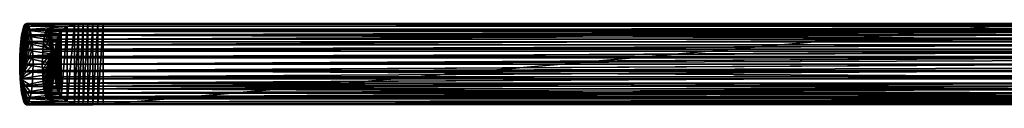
# Model space of a CAD drawing. Header units: centimetres. Extents: x -17 to 171, y -40 to -25.
# Tile 1 of 256: x -17.2 to 2.17, y -32.84 to -31.24. Entities that reach past the tile are written whole.
import ezdxf

# ---------------------------------------------------------------- set-up
doc = ezdxf.new("R2010")
doc.units = ezdxf.units.CM
doc.layers.add('192', color=7, linetype='Continuous', true_color=0x390888)

msp = doc.modelspace()

# ---------------------------------------------------------------- meshes
at = {"layer": '192', "color": 254, "true_color": 0xcad1ee}
mesh = msp.add_polyface(dxfattribs=at)
corners = [(-17.182, -31.606, 45.566), (-16.503, -31.761, 45.373), (-17.194, -31.749, 45.493), (-16.044, -31.252, 45.935), (-17.096, -31.257, 46.083), (-17.072, -31.244, 46.227), (-16.272, -31.306, 45.78), (-17.12, -31.3, 45.936), (-17.201, -31.898, 45.451), (-16.513, -32.044, 45.322), (-17.204, -32.044, 45.438), (-16.512, -31.949, 45.328), (-16.509, -31.854, 45.345), (-17.144, -31.374, 45.795), (-16.386, -31.391, 45.643), (-16.426, -31.449, 45.576), (-17.165, -31.478, 45.669), (-16.456, -31.514, 45.515), (-16.478, -31.589, 45.46), (-16.493, -31.672, 45.412), (-16.949, -31.749, 46.96), (-17.194, -32.338, 45.493), (-16.942, -31.898, 47.003), (-16.961, -31.606, 46.887), (-16.978, -31.478, 46.785), (-16.999, -31.374, 46.658), (-17.023, -31.3, 46.517), (-17.047, -31.257, 46.37), (-17.072, -31.244, 46.227), (-17.096, -31.257, 46.083), (-17.12, -31.3, 45.936), (-17.144, -31.374, 45.795), (-17.165, -31.478, 45.669), (-17.182, -31.606, 45.566), (-17.194, -31.749, 45.493), (-17.201, -31.898, 45.451), (-17.047, -31.257, 46.37), (-15.767, -31.244, 46.008), (-17.072, -31.244, 46.227), (-16.512, -32.138, 45.328), (-16.478, -31.589, 45.46), (-16.509, -32.233, 45.345), (-16.513, -32.044, 45.322), (-16.512, -31.949, 45.328), (-16.509, -31.854, 45.345)]
mesh.append_faces([[corners[k] for k in face] for face in [(0, 1, 2), (3, 4, 5), (6, 7, 4), (8, 9, 10), (8, 11, 9), (8, 12, 11), (2, 12, 8), (2, 1, 12), (6, 13, 7), (14, 13, 6), (15, 13, 14), (15, 16, 13), (17, 16, 15), (18, 16, 17), (18, 0, 16), (19, 0, 18), (1, 0, 19), (20, 21, 22), (23, 21, 20), (24, 21, 23), (25, 21, 24), (26, 21, 25), (27, 21, 26), (28, 21, 27), (29, 21, 28), (30, 21, 29), (31, 21, 30), (32, 21, 31), (33, 21, 32), (34, 21, 33), (35, 21, 34), (36, 37, 38), (39, 40, 41), (42, 40, 39), (43, 40, 42), (44, 40, 43)]], dxfattribs={"color": 254})
mesh = msp.add_polyface(dxfattribs=at)
corners = [(-15.862, -31.244, 45.995), (-17.072, -31.244, 46.227), (-15.767, -31.244, 46.008), (-17.072, -32.844, 46.227), (-15.862, -32.843, 45.995), (-15.767, -32.844, 46.008), (-15.955, -32.841, 45.97), (-15.955, -31.247, 45.97), (-16.044, -31.252, 45.935), (-16.044, -32.835, 45.935), (-17.096, -32.83, 46.083), (-16.128, -32.824, 45.891), (-16.128, -31.263, 45.891), (-17.096, -31.257, 46.083), (-16.272, -31.306, 45.78), (-15.664, -32.843, 46.01), (-17.047, -32.83, 46.37), (-15.767, -32.844, 46.008), (-17.047, -31.257, 46.37), (-15.664, -31.244, 46.01), (-15.767, -31.244, 46.008), (-15.563, -31.244, 46), (-15.563, -32.843, 46), (-16.478, -31.589, 45.46), (-16.503, -31.761, 45.373), (-16.493, -31.672, 45.412), (-15.862, -32.843, 45.995), (-15.862, -31.244, 45.995), (-15.767, -31.244, 46.008), (-15.955, -32.841, 45.97), (-15.955, -31.247, 45.97), (-16.044, -32.835, 45.935), (-16.044, -31.252, 45.935), (-16.128, -32.824, 45.891), (-16.128, -31.263, 45.891), (-16.272, -32.782, 45.78), (-16.272, -31.306, 45.78), (-16.386, -32.697, 45.643), (-16.386, -31.391, 45.643), (-16.426, -32.638, 45.576), (-16.456, -32.573, 45.515), (-16.426, -31.449, 45.576), (-16.478, -32.498, 45.46), (-16.456, -31.514, 45.515), (-16.493, -32.415, 45.412), (-16.503, -32.326, 45.373), (-16.509, -32.233, 45.345), (-16.509, -31.854, 45.345)]
mesh.append_faces([[corners[k] for k in face] for face in [(0, 1, 2), (3, 4, 5), (3, 6, 4), (7, 1, 0), (8, 1, 7), (3, 9, 6), (10, 11, 9), (12, 13, 8), (14, 13, 12), (15, 16, 17), (18, 19, 20), (18, 21, 19), (22, 16, 15), (23, 24, 25), (26, 27, 28), (29, 27, 26), (29, 30, 27), (31, 30, 29), (31, 32, 30), (33, 32, 31), (33, 34, 32), (35, 34, 33), (35, 36, 34), (37, 36, 35), (37, 38, 36), (39, 38, 37), (40, 38, 39), (40, 41, 38), (42, 41, 40), (42, 43, 41), (44, 43, 42), (45, 43, 44), (45, 23, 43), (46, 23, 45), (24, 23, 47)]], dxfattribs={"color": 254})
mesh = msp.add_polyface(dxfattribs=at)
corners = [(2.535, -32.843, 42.969), (-17.047, -32.83, 46.37), (-15.563, -32.843, 46), (-17.047, -31.257, 46.37), (2.535, -31.244, 42.969), (-15.563, -31.244, 46), (26.373, -32.787, 39.25), (-17.023, -32.787, 46.517), (26.397, -32.713, 39.391), (-16.999, -32.713, 46.658), (-16.978, -32.609, 46.785), (26.435, -32.481, 39.62), (-16.961, -32.481, 46.887), (26.447, -32.338, 39.693), (-16.949, -32.338, 46.96), (26.454, -32.189, 39.736), (-16.942, -32.189, 47.003), (26.456, -32.044, 39.749), (-16.939, -32.044, 47.016), (26.454, -31.898, 39.736), (-16.942, -31.898, 47.003), (26.447, -31.749, 39.693), (-16.949, -31.749, 46.96), (26.435, -31.606, 39.62), (-16.961, -31.606, 46.887), (-16.978, -31.478, 46.785), (26.397, -31.374, 39.391), (-16.999, -31.374, 46.658), (26.373, -31.3, 39.25), (-17.023, -31.3, 46.517), (18.743, -31.247, 40.308), (26.348, -31.257, 39.103), (-15.664, -32.843, 46.01), (-15.563, -31.244, 46), (-15.563, -32.843, 46), (-15.664, -31.244, 46.01), (-15.767, -32.844, 46.008), (-15.767, -31.244, 46.008), (-15.862, -32.843, 45.995), (2.633, -31.244, 42.946), (2.535, -32.843, 42.969), (2.535, -31.244, 42.969), (2.633, -32.843, 42.946), (2.73, -31.244, 42.911), (2.73, -32.844, 42.911), (2.816, -31.244, 42.867), (2.816, -32.843, 42.867), (2.896, -31.247, 42.813), (2.896, -32.841, 42.813), (2.969, -31.252, 42.751), (2.969, -32.835, 42.751), (3.033, -31.263, 42.682), (3.033, -32.824, 42.682), (2.535, -31.244, 42.969), (-15.563, -32.843, 46), (-15.563, -31.244, 46), (2.535, -32.843, 42.969)]
mesh.append_faces([[corners[k] for k in face] for face in [(0, 1, 2), (3, 4, 5), (6, 7, 1), (8, 9, 7), (8, 10, 9), (11, 12, 10), (13, 14, 12), (15, 16, 14), (17, 18, 16), (19, 20, 18), (21, 22, 20), (23, 24, 22), (23, 25, 24), (26, 27, 25), (28, 29, 27), (3, 30, 4), (31, 3, 29), (32, 33, 34), (32, 35, 33), (36, 35, 32), (36, 37, 35), (38, 37, 36), (39, 40, 41), (39, 42, 40), (43, 42, 39), (43, 44, 42), (45, 44, 43), (45, 46, 44), (47, 46, 45), (47, 48, 46), (49, 48, 47), (49, 50, 48), (51, 50, 49), (51, 52, 50), (53, 54, 55), (54, 53, 56)]], dxfattribs={"color": 254})
mesh = msp.add_polyface(dxfattribs=at)
corners = [(18.243, -31.244, 40.313), (2.816, -31.244, 42.867), (2.73, -31.244, 42.911), (18.032, -31.248, 40.267), (2.896, -31.247, 42.813), (17.835, -31.265, 40.195), (2.969, -31.252, 42.751), (3.033, -31.263, 42.682), (17.652, -31.305, 40.1), (3.133, -31.306, 42.53), (17.485, -31.382, 39.984), (3.196, -31.391, 42.364), (17.356, -31.495, 39.871), (3.213, -31.449, 42.287), (17.305, -31.569, 39.817), (3.221, -31.514, 42.22), (17.262, -31.652, 39.77), (3.223, -31.589, 42.161), (3.222, -31.672, 42.11), (17.23, -31.743, 39.731), (3.219, -31.761, 42.07), (17.207, -31.841, 39.702), (3.216, -31.854, 42.042), (17.194, -31.942, 39.684), (3.213, -31.949, 42.025), (17.19, -32.044, 39.678), (3.212, -32.044, 42.019), (2.633, -31.244, 42.946), (18.497, -31.246, 40.33), (2.73, -31.244, 42.911), (26.348, -32.83, 39.103), (-17.047, -32.83, 46.37), (2.535, -32.843, 42.969), (3.223, -32.498, 42.161), (3.219, -32.326, 42.07), (3.222, -32.415, 42.11), (3.133, -31.306, 42.53), (3.033, -32.824, 42.682), (3.033, -31.263, 42.682), (3.133, -32.782, 42.53), (3.196, -31.391, 42.364), (3.196, -32.697, 42.364), (3.213, -31.449, 42.287), (3.221, -31.514, 42.22), (3.213, -32.638, 42.287), (3.223, -31.589, 42.161), (3.221, -32.573, 42.22), (3.222, -31.672, 42.11), (3.219, -31.761, 42.07), (3.216, -31.854, 42.042), (3.213, -31.949, 42.025), (3.212, -32.044, 42.019), (3.213, -32.138, 42.025), (3.216, -32.233, 42.042)]
mesh.append_faces([[corners[k] for k in face] for face in [(0, 1, 2), (3, 4, 1), (5, 6, 4), (5, 7, 6), (8, 9, 7), (10, 11, 9), (12, 13, 11), (14, 15, 13), (16, 17, 15), (16, 18, 17), (19, 20, 18), (21, 22, 20), (23, 24, 22), (25, 26, 24), (27, 28, 29), (30, 31, 32), (33, 34, 35), (36, 37, 38), (36, 39, 37), (40, 39, 36), (40, 41, 39), (42, 41, 40), (43, 41, 42), (43, 44, 41), (45, 44, 43), (45, 46, 44), (47, 46, 45), (48, 46, 47), (48, 33, 46), (49, 33, 48), (50, 33, 49), (51, 33, 50), (52, 33, 51), (53, 33, 52), (34, 33, 53)]], dxfattribs={"color": 254})
mesh = msp.add_polyface(dxfattribs=at)
corners = [(2.816, -32.843, 42.867), (26.324, -32.844, 38.96), (2.73, -32.844, 42.911), (2.896, -32.841, 42.813), (2.969, -32.835, 42.751), (17.23, -31.743, 39.731), (3.222, -31.672, 42.11), (17.262, -31.652, 39.77), (17.207, -31.841, 39.702), (3.219, -31.761, 42.07), (17.194, -31.942, 39.684), (3.216, -31.854, 42.042), (3.033, -32.824, 42.682), (26.3, -32.83, 38.816), (3.133, -32.782, 42.53), (3.196, -32.697, 42.364), (26.252, -32.713, 38.528), (3.213, -32.638, 42.287), (3.221, -32.573, 42.22), (26.231, -32.609, 38.402), (3.223, -32.498, 42.161), (3.222, -32.415, 42.11), (26.214, -32.481, 38.299), (3.219, -32.326, 42.07), (26.201, -32.338, 38.226), (3.216, -32.233, 42.042), (26.194, -32.189, 38.184), (3.213, -32.138, 42.025), (3.212, -32.044, 42.019), (26.192, -32.044, 38.171), (17.19, -32.044, 39.678), (3.213, -31.949, 42.025), (-17.047, -31.257, 46.37), (26.348, -31.257, 39.103), (18.743, -31.247, 40.308), (26.348, -32.83, 39.103), (2.633, -32.843, 42.946), (2.73, -32.844, 42.911), (2.535, -32.843, 42.969), (2.535, -31.244, 42.969), (2.633, -31.244, 42.946), (26.373, -32.787, 39.25), (-17.047, -32.83, 46.37), (26.397, -32.713, 39.391), (-17.023, -32.787, 46.517), (26.418, -32.609, 39.518), (-16.978, -32.609, 46.785), (26.435, -32.481, 39.62), (26.447, -32.338, 39.693), (-16.961, -32.481, 46.887), (26.454, -32.189, 39.736), (-16.949, -32.338, 46.96), (26.456, -32.044, 39.749), (-16.942, -32.189, 47.003), (26.454, -31.898, 39.736), (-16.939, -32.044, 47.016), (26.447, -31.749, 39.693), (-16.942, -31.898, 47.003), (26.435, -31.606, 39.62), (-16.949, -31.749, 46.96), (26.418, -31.478, 39.518), (-16.978, -31.478, 46.785), (26.397, -31.374, 39.391), (26.373, -31.3, 39.25), (-16.999, -31.374, 46.658), (-17.023, -31.3, 46.517)]
mesh.append_faces([[corners[k] for k in face] for face in [(0, 1, 2), (3, 1, 0), (4, 1, 3), (5, 6, 7), (8, 9, 5), (10, 11, 8), (12, 13, 4), (14, 13, 12), (15, 16, 14), (17, 16, 15), (18, 19, 17), (20, 19, 18), (21, 22, 20), (23, 24, 21), (25, 26, 23), (27, 26, 25), (28, 29, 27), (30, 31, 10), (32, 33, 34), (35, 36, 37), (35, 38, 36), (39, 34, 40), (41, 42, 35), (43, 44, 41), (45, 46, 43), (47, 46, 45), (48, 49, 47), (50, 51, 48), (52, 53, 50), (54, 55, 52), (56, 57, 54), (58, 59, 56), (60, 61, 58), (62, 61, 60), (63, 64, 62), (33, 65, 63)]], dxfattribs={"color": 254})
mesh = msp.add_polyface(dxfattribs=at)
corners = [(4.742, -32.044, 41.952), (4.744, -31.919, 41.964), (4.793, -31.468, 42.259), (4.814, -31.405, 42.381), (4.775, -31.558, 42.151), (4.76, -31.668, 42.063), (4.835, -31.368, 42.507), (4.75, -31.791, 42), (4.855, -31.356, 42.63), (4.876, -31.368, 42.753), (4.897, -31.405, 42.879), (4.917, -31.468, 43.001), (4.936, -31.558, 43.109), (4.95, -31.668, 43.197), (4.961, -31.791, 43.26), (4.967, -31.919, 43.296), (4.969, -32.044, 43.308), (4.967, -32.169, 43.296), (4.961, -32.297, 43.26), (4.95, -32.42, 43.197), (4.936, -32.529, 43.109), (4.917, -32.619, 43.001), (4.897, -32.682, 42.879), (4.876, -32.719, 42.753), (4.855, -32.731, 42.63), (4.835, -32.719, 42.507), (4.814, -32.682, 42.381), (4.793, -32.619, 42.259), (4.775, -32.529, 42.151), (4.76, -32.42, 42.063), (4.75, -32.297, 42), (4.744, -32.169, 41.964), (-16.645, -32.731, 46.231), (4.855, -32.731, 42.63), (4.855, -31.356, 42.63), (-16.645, -31.356, 46.231), (4.876, -31.368, 42.753), (-16.625, -31.368, 46.354), (4.897, -31.405, 42.879), (-16.604, -31.405, 46.48), (4.917, -31.468, 43.001), (-16.583, -31.468, 46.601), (4.936, -31.558, 43.109), (-16.565, -31.558, 46.71), (4.95, -31.668, 43.197), (-16.55, -31.668, 46.798), (4.961, -31.791, 43.26), (-16.54, -31.791, 46.861), (4.967, -31.919, 43.296), (-16.534, -31.919, 46.897), (4.969, -32.044, 43.308), (-16.532, -32.044, 46.908), (4.967, -32.169, 43.296), (-16.534, -32.169, 46.897), (4.961, -32.297, 43.26), (-16.54, -32.297, 46.861), (4.95, -32.42, 43.197), (-16.55, -32.42, 46.798), (4.936, -32.529, 43.109), (-16.565, -32.529, 46.71), (4.917, -32.619, 43.001), (-16.583, -32.619, 46.601), (4.897, -32.682, 42.879), (-16.604, -32.682, 46.48), (4.876, -32.719, 42.753), (-16.625, -32.719, 46.354), (-16.666, -32.719, 46.107), (4.855, -32.731, 42.63), (-16.645, -32.731, 46.231), (4.835, -32.719, 42.507), (-16.645, -31.356, 46.231), (4.855, -31.356, 42.63), (-16.666, -31.368, 46.107), (-16.687, -31.405, 45.981), (4.835, -31.368, 42.507), (-16.707, -31.468, 45.86), (4.814, -31.405, 42.381), (-16.726, -31.558, 45.751), (4.793, -31.468, 42.259), (-16.74, -31.668, 45.663), (4.775, -31.558, 42.151), (-16.751, -31.791, 45.6), (4.76, -31.668, 42.063), (-16.757, -31.919, 45.564), (4.75, -31.791, 42), (-16.759, -32.044, 45.553), (4.744, -31.919, 41.964), (-16.757, -32.169, 45.564), (4.742, -32.044, 41.952), (4.744, -32.169, 41.964), (-16.751, -32.297, 45.6), (-16.74, -32.42, 45.663), (4.75, -32.297, 42), (4.76, -32.42, 42.063), (-16.726, -32.529, 45.751), (4.775, -32.529, 42.151), (-16.707, -32.619, 45.86), (-16.687, -32.682, 45.981), (4.793, -32.619, 42.259), (4.814, -32.682, 42.381), (-16.532, -32.044, 46.908), (-16.534, -31.919, 46.897), (-16.583, -31.468, 46.601), (-16.604, -31.405, 46.48), (-16.565, -31.558, 46.71), (-16.55, -31.668, 46.798), (-16.625, -31.368, 46.354), (-16.54, -31.791, 46.861), (-16.645, -31.356, 46.231), (-16.666, -31.368, 46.107), (-16.687, -31.405, 45.981), (-16.707, -31.468, 45.86), (-16.726, -31.558, 45.751), (-16.74, -31.668, 45.663), (-16.751, -31.791, 45.6), (-16.757, -31.919, 45.564), (-16.759, -32.044, 45.553), (-16.757, -32.169, 45.564), (-16.751, -32.297, 45.6), (-16.74, -32.42, 45.663), (-16.726, -32.529, 45.751), (-16.707, -32.619, 45.86), (-16.687, -32.682, 45.981), (-16.666, -32.719, 46.107), (-16.645, -32.731, 46.231), (-16.625, -32.719, 46.354), (-16.604, -32.682, 46.48), (-16.583, -32.619, 46.601), (-16.565, -32.529, 46.71), (-16.55, -32.42, 46.798), (-16.54, -32.297, 46.861), (-16.534, -32.169, 46.897)]
mesh.append_faces([[corners[k] for k in face] for face in [(7, 0, 1), (6, 2, 3), (6, 4, 2), (6, 5, 4), (8, 5, 6), (8, 7, 5), (9, 7, 8), (10, 7, 9), (11, 7, 10), (12, 7, 11), (13, 7, 12), (14, 7, 13), (15, 7, 14), (16, 7, 15), (17, 7, 16), (18, 7, 17), (19, 7, 18), (20, 7, 19), (21, 7, 20), (22, 7, 21), (23, 7, 22), (24, 7, 23), (25, 7, 24), (26, 7, 25), (27, 7, 26), (28, 7, 27), (29, 7, 28), (30, 7, 29), (31, 7, 30), (0, 7, 31), (64, 32, 33), (37, 34, 35), (37, 36, 34), (39, 36, 37), (39, 38, 36), (41, 38, 39), (41, 40, 38), (43, 40, 41), (43, 42, 40), (45, 42, 43), (45, 44, 42), (47, 44, 45), (47, 46, 44), (49, 46, 47), (49, 48, 46), (51, 48, 49), (51, 50, 48), (53, 50, 51), (53, 52, 50), (55, 52, 53), (55, 54, 52), (57, 54, 55), (57, 56, 54), (59, 56, 57), (59, 58, 56), (61, 58, 59), (61, 60, 58), (63, 60, 61), (63, 62, 60), (65, 62, 63), (65, 64, 62), (32, 64, 65), (97, 69, 66), (66, 67, 68), (66, 69, 67), (74, 70, 71), (74, 72, 70), (74, 73, 72), (76, 73, 74), (76, 75, 73), (78, 75, 76), (78, 77, 75), (80, 77, 78), (80, 79, 77), (82, 79, 80), (82, 81, 79), (84, 81, 82), (84, 83, 81), (86, 83, 84), (86, 85, 83), (88, 85, 86), (88, 87, 85), (89, 87, 88), (92, 87, 89), (92, 90, 87), (92, 91, 90), (93, 91, 92), (95, 91, 93), (95, 94, 91), (98, 94, 95), (98, 96, 94), (98, 97, 96), (99, 97, 98), (69, 97, 99), (107, 100, 101), (106, 102, 103), (106, 104, 102), (106, 105, 104), (108, 105, 106), (108, 107, 105), (109, 107, 108), (110, 107, 109), (111, 107, 110), (112, 107, 111), (113, 107, 112), (114, 107, 113), (115, 107, 114), (116, 107, 115), (117, 107, 116), (118, 107, 117), (119, 107, 118), (120, 107, 119), (121, 107, 120), (122, 107, 121), (123, 107, 122), (124, 107, 123), (125, 107, 124), (126, 107, 125), (127, 107, 126), (128, 107, 127), (129, 107, 128), (130, 107, 129), (131, 107, 130), (100, 107, 131)]], dxfattribs={"color": 254})
mesh = msp.add_polyface(dxfattribs=at)
corners = [(-17.096, -32.83, 46.083), (-16.044, -32.835, 45.935), (-17.072, -32.844, 46.227), (-16.272, -32.782, 45.78), (-16.128, -32.824, 45.891), (-17.12, -32.787, 45.936), (-17.144, -32.713, 45.795), (-16.386, -32.697, 45.643), (-16.426, -32.638, 45.576), (-17.165, -32.609, 45.669), (-16.456, -32.573, 45.515), (-16.478, -32.498, 45.46), (-17.182, -32.481, 45.566), (-16.493, -32.415, 45.412), (-16.503, -32.326, 45.373), (-17.194, -32.338, 45.493), (-16.509, -32.233, 45.345), (-17.201, -32.189, 45.451), (-16.512, -32.138, 45.328), (-17.204, -32.044, 45.438), (-16.513, -32.044, 45.322), (-17.194, -32.338, 45.493), (-17.204, -32.044, 45.438), (-17.201, -32.189, 45.451), (-17.096, -32.83, 46.083), (-17.144, -32.713, 45.795), (-17.12, -32.787, 45.936), (-17.165, -32.609, 45.669), (-17.182, -32.481, 45.566), (-17.072, -32.844, 46.227), (-17.047, -32.83, 46.37), (-17.023, -32.787, 46.517), (-16.999, -32.713, 46.658), (-16.978, -32.609, 46.785), (-16.961, -32.481, 46.887), (-16.949, -32.338, 46.96), (-16.942, -32.189, 47.003), (-16.939, -32.044, 47.016), (-16.942, -31.898, 47.003), (-17.201, -31.898, 45.451), (-15.767, -32.844, 46.008), (-17.047, -32.83, 46.37), (-17.072, -32.844, 46.227)]
mesh.append_faces([[corners[k] for k in face] for face in [(0, 1, 2), (0, 3, 4), (5, 3, 0), (6, 3, 5), (6, 7, 3), (6, 8, 7), (9, 8, 6), (9, 10, 8), (9, 11, 10), (12, 11, 9), (12, 13, 11), (12, 14, 13), (15, 14, 12), (15, 16, 14), (17, 16, 15), (17, 18, 16), (19, 18, 17), (19, 20, 18), (21, 22, 23), (24, 25, 26), (24, 27, 25), (24, 28, 27), (29, 28, 24), (29, 21, 28), (30, 21, 29), (31, 21, 30), (32, 21, 31), (33, 21, 32), (34, 21, 33), (35, 21, 34), (36, 21, 35), (37, 21, 36), (38, 21, 37), (22, 21, 39), (40, 41, 42)]], dxfattribs={"color": 254})

doc.saveas('drawing.dxf')
